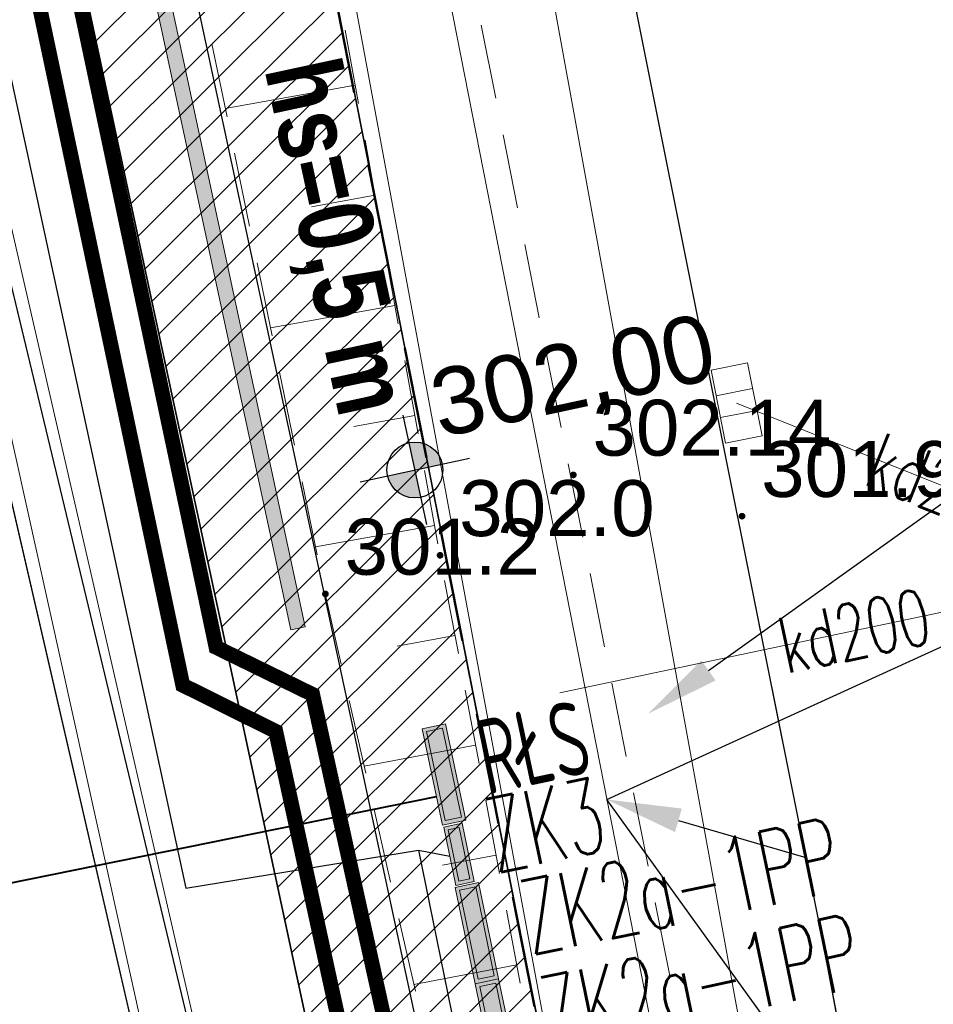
# Model space of a CAD drawing. Header units: metres. Extents: x 6567600 to 13135881, y 5574237 to 11149086.
# Tile 93 of 120: x 6567925 to 6567937, y 5574519 to 5574532. Entities that reach past the tile are written whole.
import ezdxf
from ezdxf import colors
from ezdxf.entities.mleader import LeaderData, LeaderLine
from ezdxf.enums import TextEntityAlignment as Align
from ezdxf.math import Vec2, Vec3

# ---------------------------------------------------------------- set-up
doc = ezdxf.new("R2010")
doc.units = ezdxf.units.M
for name, pattern in [('zzzxref_260316$0$_MDCP$0$L_0_03', [1, 0.5, -0.5]), ('zzzxref_260316$0$_MDCP$0$L_0_04', [1.5, 1, -0.5]), ('zzzxref_260316$0$PR1183 Chorzów Metalowców V09_TT$0$Kropki przerywana 1', [2.5, 1.5, -1])]:
    doc.linetypes.add(name, pattern=pattern)
for name, color, linetype in [('SEL_atrybut_bloku1', 7, 'Continuous'), ('SEL_atrybut_bloku2', 9, 'Continuous'), ('zzzxref_260316$0$_MDCP$0$OTRN_O', 7, 'Continuous'), ('zzzxref_260316$0$PR1183 Chorzów Metalowców V09_TT$0$01FORMA - PZT - Inne obiekty', 7, 'Continuous'), ('zzzxref_260316$0$PR1183 Chorzów Metalowców V09_TT$0$FORMA - Arch 01 - PZT 0 ZAKRES OPRACOWANIA', 7, 'Continuous'), ('zzzxref_260316$0$PR1183 Chorzów Metalowców V09_TT$0$FORMA - Arch 01 - PZT 1 Strefy', 7, 'Continuous'), ('zzzxref_260316$0$PR1183 Chorzów Metalowców V09_TT$0$FORMA - Arch 01 - PZT 2 Inne obiekty', 7, 'Continuous'), ('zzzxref_260316$0$PR1183 Chorzów Metalowców V09_TT$0$FORMA - Arch 01 - PZT-3 Ukształtowanie terenu', 7, 'Continuous'), ('zzzxref_260316$0$PR1183 Chorzów Metalowców V09_TT$0$FORMA - Arch 01 - PZT-3 Zagospodarowanie', 7, 'Continuous'), ('zzzxref_260316$0$PR1183 Chorzów Metalowców V09_TT$0$FORMA - Arch 01 - PZT-5 Opisy ogólne - Opisy szczegółowe', 7, 'Continuous')]:
    doc.layers.add(name, color=color, linetype=linetype)
for name, color, linetype, lineweight in [('SEL_do_likwidacji', 1, 'likwidacja1', 15), ('SEL_kanalizacja_kablowa_nN', 1, 'SEL_knN', 40), ('SEL_opis_odnosnik', 7, 'Continuous', 20), ('SEL_sieci_kable_nN', 1, 'SEL_eN', 30), ('SEL_sieci_kable_SN', 10, 'SEL_SN', 50), ('SEL_zlacze_nN', 1, 'SEL_eN', 20), ('zzzxref_260316$0$_MDCP$0$EGB_DzialkaEwidencyjna', 7, 'Continuous', 18), ('zzzxref_260316$0$_MDCP$0$EGB_Klasouzytek', 92, 'Continuous', 18), ('zzzxref_260316$0$_MDCP$0$EGB_KonturUzytkuGruntowego', 92, 'Continuous', 18), ('zzzxref_260316$0$_MDCP$0$GES_PrzewodElektroenergetyczny', 1, 'Continuous', 18), ('zzzxref_260316$0$_MDCP$0$GES_UrzadzeniaSiecKanalizacyjna_P', 7, 'Continuous', 18), ('zzzxref_260316$0$_MDCP$0$KR_ObiektKarto', 7, 'Continuous', 18), ('zzzxref_260316$0$_MDCP$0$OT_Komunikacja', 7, 'Continuous', 18), ('zzzxref_260316$0$_MDCP$0$OT_Skarpa', 7, 'Continuous', 18), ('zzzxref_260316$0$_MDCP$0$OTRN', 7, 'Continuous', 13), ('zzzxref_260316$0$_MDCP$0$OTRS', 7, 'Continuous', 13), ('zzzxref_260316$0$_MDCP$0$OTRS_O', 7, 'Continuous', 20), ('zzzxref_260316$0$_MDCP$0$Z_GRANICE SPRAWDZONE', 100, 'Continuous', 30), ('zzzxref_260316$0$_MDCP$1$GES_PrzewodKanalizacyjny', 36, 'Continuous', 18)]:
    doc.layers.add(name, color=color, linetype=linetype, lineweight=lineweight)
doc.styles.add('ARIAL', font='ARIALN.TTF', dxfattribs={"width": 0.8})
doc.styles.add('ROMANS', font='romans.shx', dxfattribs={"width": 0.8})
doc.styles.add('zzzxref_260316$0$$TD_AUDIT_GENERATED_(9E133)', font='simplex.shx')
doc.styles.add('zzzxref_260316$0$$TD_AUDIT_GENERATED_(9E16A)', font='arial.ttf', dxfattribs={"width": 0.9})
doc.styles.add('zzzxref_260316$0$$TD_AUDIT_GENERATED_(B0E6E)', font='arial.ttf')
doc.styles.add('zzzxref_260316$0$$TD_AUDIT_GENERATED_(B0E76)', font='arial.ttf', dxfattribs={"width": 0.8})
doc.linetypes.add('likwidacja1', pattern='A,0,-1,["X",ROMANS,S=0.6,R=0,X=-0.1,Y=-0.3],-1', length=2)
doc.linetypes.add('SEL_eN', pattern='A,5,["eN",ARIAL,S=1,R=0,X=1.8,Y=0.25],5', length=10)
doc.linetypes.add('SEL_knN', pattern='A,5,["knN",ARIAL,S=1,R=0,X=1.8,Y=0.25],5', length=10)
doc.linetypes.add('SEL_SN', pattern='A,5,["SN",ARIAL,S=1,R=0,X=1.8,Y=0.25],5', length=10)
doc.linetypes.add('zzzxref_260316$0$_MDCP$0$L_0_A0_SHX', pattern='A,0,-0.25,-0.5,-0.5,-0.5,[4,GML_DCP.shx,S=0.05,R=0,X=0,Y=0],-0.5,-0.5,-0.5,-0.25', length=3.5)
doc.linetypes.add('zzzxref_260316$0$PR1183 Chorzów Metalowców V09_TT$0$Symbol (2)', pattern='A,0,[9,PR1183 ChorzĂłw MetalowcĂłw V091.Shx,S=0.007937,R=0,X=0,Y=0],-1,0', length=1)
doc.linetypes.add('zzzxref_260316$0$PR1183 Chorzów Metalowców V09_TT$0$X 1_2', pattern='A,0,[8,PR1183 ChorzĂłw MetalowcĂłw V091.Shx,S=0.039206,R=0,X=0,Y=0],-4.94,0', length=4.94)

# ---------------------------------------------------------------- blocks, each defined once
blk = doc.blocks.new('zzzxref_260316$0$_MDCP$0$OTRS')
at = {"layer": 'zzzxref_260316$0$_MDCP$0$OTRS', "color": 0, "lineweight": -3, "const_width": 0.09}
blk.add_lwpolyline([(-0.045, 0, 1), (0.045, 0, 1)], format="xyb", close=True, dxfattribs=at)
at = {"layer": 'zzzxref_260316$0$_MDCP$0$OTRS_O', "color": 0, "style": 'zzzxref_260316$0$$TD_AUDIT_GENERATED_(9E16A)'}
blk.add_attdef('RZEDNA', (0.514, 0.515), '', height=1.5, dxfattribs=at)
blk = doc.blocks.new('zzzxref_260316$0$_MDCP$0$OTRN')
at = {"layer": 'zzzxref_260316$0$_MDCP$0$OTRN', "color": 0, "const_width": 0.09}
blk.add_lwpolyline([(-0.045, 0, 1), (0.045, 0, 1)], format="xyb", close=True, dxfattribs=at)
at = {"layer": 'zzzxref_260316$0$_MDCP$0$OTRN_O', "color": 0, "style": 'zzzxref_260316$0$$TD_AUDIT_GENERATED_(9E16A)'}
blk.add_attdef('RZEDNA', (0.514, 0.515), '', height=1.5, dxfattribs=at)
blk = doc.blocks.new('zzzxref_260316$0$_MDCP$0$other_SUKK')
at = {"color": 0, "linetype": 'Continuous', "lineweight": 18, "flags": 128}
blk.add_lwpolyline([(1, 0.5), (1, -0.5), (-1, -0.5), (-1, 0.5), (1, 0.5)], close=True, dxfattribs=at)
for points in [[(-0.3, 0.5), (-0.3, -0.5)], [(0.3, 0.5), (0.3, -0.5)]]:
    blk.add_lwpolyline(points, dxfattribs=at)
blk = doc.blocks.new('zzzxref_260316$0$PR1183 Chorzów Metalowców V09_TT$0$Koty wysokościowe_9', base_point=(6567929.805, 5574525.082))
at = {"layer": 'zzzxref_260316$0$PR1183 Chorzów Metalowców V09_TT$0$FORMA - Arch 01 - PZT-3 Ukształtowanie terenu', "linetype": 'Continuous', "lineweight": 25}
for points in [[(6567929.805, 5574525.082), (6567930.172, 5574525.161), (6567930.114, 5574525.295), (6567930.009, 5574525.397), (6567929.873, 5574525.451), (6567929.727, 5574525.448)], [(6567929.805, 5574525.082), (6567929.439, 5574525.003), (6567929.497, 5574524.869), (6567929.602, 5574524.767), (6567929.738, 5574524.713), (6567929.884, 5574524.715)]]:
    blk.add_hatch(color=6, dxfattribs=at).paths.add_polyline_path(points)
at = {"layer": 'zzzxref_260316$0$PR1183 Chorzów Metalowców V09_TT$0$FORMA - Arch 01 - PZT-3 Ukształtowanie terenu', "color": 6, "linetype": 'Continuous', "lineweight": 25}
for p, q in [((6567929.963, 5574524.349), (6567929.648, 5574525.815)), ((6567929.072, 5574524.924), (6567930.539, 5574525.239))]:
    blk.add_line(p, q, dxfattribs=at)
blk.add_circle((6567929.805, 5574525.082), 0.375, dxfattribs=at)
at = {"layer": 'zzzxref_260316$0$PR1183 Chorzów Metalowców V09_TT$0$FORMA - Arch 01 - PZT-3 Ukształtowanie terenu', "color": 6, "lineweight": 25, "insert": (6567930.173, 5574525.348), "char_height": 0.9, "attachment_point": 7, "rotation": 12.1296, "style": 'zzzxref_260316$0$$TD_AUDIT_GENERATED_(B0E6E)'}
blk.add_mtext('\\A1;{\\pql;\\fArial|b0|i0|c238|p0;\\W1.000000;302,00}', dxfattribs=at)
blk = doc.blocks.new('zzzxref_260316$0$PR1183 Chorzów Metalowców V09_TT$0$Ściana_34', base_point=(6567926.031, 5574532.741))
at = {"layer": 'zzzxref_260316$0$PR1183 Chorzów Metalowców V09_TT$0$FORMA - Arch 01 - PZT 2 Inne obiekty', "linetype": 'Continuous', "lineweight": 13, "true_color": 0xbb77e3}
blk.add_hatch(color=191, dxfattribs=at).paths.add_polyline_path([(6567926.031, 5574532.741), (6567928.138, 5574522.937), (6567928.334, 5574522.979), (6567926.227, 5574532.783)])
at = {"layer": 'zzzxref_260316$0$PR1183 Chorzów Metalowców V09_TT$0$FORMA - Arch 01 - PZT 2 Inne obiekty', "color": 191, "linetype": 'Continuous', "lineweight": 13, "true_color": 0xbb77e3, "flags": 128}
for points in [[(6567926.031, 5574532.741), (6567928.138, 5574522.937)], [(6567928.334, 5574522.979), (6567926.227, 5574532.783)], [(6567928.138, 5574522.937), (6567928.334, 5574522.979)]]:
    blk.add_lwpolyline(points, dxfattribs=at)
blk = doc.blocks.new('zzzxref_260316')
at = {"layer": 'zzzxref_260316$0$PR1183 Chorzów Metalowców V09_TT$0$FORMA - Arch 01 - PZT 1 Strefy', "linetype": 'Continuous', "lineweight": 0, "true_color": 0x577933}
h = blk.add_hatch(dxfattribs=at)
h.set_pattern_fill('ANSI31', color=77, scale=3, style=0)
h.set_pattern_definition([(45, (0, 1.2501), (-0.265165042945, 0.265165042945), [])])
h.paths.add_polyline_path([(6567829, 5574518.49), (6567842.398, 5574472.369), (6567844.165, 5574472.882), (6567846.931, 5574463.362), (6567846.967, 5574485.722), (6567835.736, 5574537.98), (6567846.642, 5574540.324), (6567844.864, 5574548.6), (6567918.571, 5574564.441), (6567935.605, 5574485.184), (6567930.975, 5574478.018), (6567931.227, 5574476.845), (6567933.57, 5574477.348, 0.216609), (6567938.884, 5574481.335), (6567921.55, 5574569.11), (6567849.267, 5574552.203), (6567830.11, 5574547.72)])
at = {"layer": 'zzzxref_260316$0$_MDCP$0$EGB_DzialkaEwidencyjna', "linetype": 'Continuous', "lineweight": 18}
for p, q in [((6567870.09, 5574563.29), (6567937.22, 5574576.21)), ((6567937.22, 5574576.21), (6567953.2, 5574485.85)), ((6567849.51, 5574552.26), (6567921.55, 5574569.11)), ((6567921.55, 5574569.11), (6567849.51, 5574552.26)), ((6567921.55, 5574569.11), (6567946.41, 5574443.1)), ((6567946.41, 5574443.1), (6567921.55, 5574569.11)), ((6567848.19, 5574557.83), (6567870.09, 5574563.29)), ((6567849.51, 5574552.26), (6567848.19, 5574557.83)), ((6567830.11, 5574547.72), (6567849.51, 5574552.26)), ((6567829, 5574518.49), (6567830.11, 5574547.72)), ((6567851.37, 5574441.53), (6567829, 5574518.49)), ((6567953.2, 5574485.85), (6567954.34, 5574479.4)), ((6567954.34, 5574479.4), (6567964.63, 5574421.22)), ((6567946.41, 5574443.1), (6567945.87, 5574426.93)), ((6567945.87, 5574426.93), (6567946.41, 5574443.1)), ((6567857.95, 5574413.39), (6567851.37, 5574441.53)), ((6567945.87, 5574426.93), (6567941.78, 5574411.28)), ((6567941.78, 5574411.28), (6567945.87, 5574426.93)), ((6567964.63, 5574421.22), (6567961.98, 5574385.01)), ((6567864.17, 5574367.81), (6567857.95, 5574413.39)), ((6567941.78, 5574411.28), (6567926.87, 5574389.48)), ((6567926.87, 5574389.48), (6567941.78, 5574411.28)), ((6567926.87, 5574389.48), (6567903.73, 5574376.76)), ((6567903.73, 5574376.76), (6567926.87, 5574389.48)), ((6567961.98, 5574385.01), (6567940.38, 5574379.35)), ((6567940.38, 5574379.35), (6567927.03, 5574350.99)), ((6567903.73, 5574376.76), (6567864.17, 5574367.81)), ((6567864.17, 5574367.81), (6567903.73, 5574376.76)), ((6567869.98, 5574345.11), (6567864.17, 5574367.81)), ((6567921.32, 5574359.06), (6567869.98, 5574345.11)), ((6567923.464, 5574348.631), (6567921.32, 5574359.06)), ((6567927.03, 5574350.99), (6567923.464, 5574348.631))]:
    blk.add_line(p, q, dxfattribs=at)
at = {"layer": 'zzzxref_260316$0$_MDCP$0$EGB_Klasouzytek', "lineweight": 18}
blk.add_lwpolyline([(6567945.87, 5574426.93), (6567946.41, 5574443.1), (6567921.55, 5574569.11), (6567849.51, 5574552.26)], dxfattribs=at)
at = {"layer": 'zzzxref_260316$0$_MDCP$0$EGB_KonturUzytkuGruntowego', "linetype": 'zzzxref_260316$0$_MDCP$0$L_0_03', "lineweight": 18}
blk.add_lwpolyline([(6567945.87, 5574426.93), (6567946.41, 5574443.1), (6567921.55, 5574569.11), (6567849.51, 5574552.26), (6567848.19, 5574557.83)], dxfattribs=at)
at = {"layer": 'zzzxref_260316$0$_MDCP$0$GES_PrzewodElektroenergetyczny', "color": 1, "linetype": 'Continuous', "lineweight": 18, "flags": 128}
for points in [[(6567865.43, 5574365.71), (6567866.05, 5574365.89), (6567896.56, 5574374.5), (6567904.27, 5574376.45), (6567911.08, 5574378.87), (6567917.57, 5574382.21), (6567923.68, 5574386.39), (6567927.96, 5574390.03), (6567932.71, 5574394.95), (6567937.44, 5574401.32), (6567941.37, 5574408.93), (6567944.03, 5574416.87), (6567946.43, 5574428.12), (6567947.07, 5574438.02), (6567946.76, 5574445.07), (6567943.54, 5574465.05), (6567937.11, 5574496.16), (6567934.67, 5574502.03), (6567928.51, 5574535.24), (6567922.19, 5574569.25)], [(6567920.386, 5574546.54), (6567921.773, 5574539.679), (6567927.49, 5574515.89), (6567933.26, 5574494), (6567934.39, 5574491.1)], [(6567919.908, 5574546.358), (6567921.275, 5574539.396), (6567926.778, 5574515.559), (6567932.61, 5574493.74)]]:
    blk.add_lwpolyline(points, dxfattribs=at)
at = {"layer": 'zzzxref_260316$0$_MDCP$0$KR_ObiektKarto', "linetype": 'Continuous', "lineweight": 18, "flags": 128}
for points in [[(6567929.003, 5574531.493), (6567927.261, 5574531.179)], [(6567929.269, 5574530.017), (6567928.416, 5574529.863)], [(6567929.535, 5574528.54), (6567927.866, 5574528.239)], [(6567929.802, 5574527.064), (6567928.985, 5574526.917)], [(6567930.068, 5574525.588), (6567928.47, 5574525.3)], [(6567930.342, 5574524.113), (6567929.567, 5574523.968)], [(6567930.619, 5574522.639), (6567929.125, 5574522.359)], [(6567930.895, 5574521.165), (6567930.176, 5574521.03)], [(6567931.172, 5574519.691), (6567929.79, 5574519.431)]]:
    blk.add_lwpolyline(points, dxfattribs=at)
at = {"layer": 'zzzxref_260316$0$_MDCP$0$OT_Komunikacja', "linetype": 'zzzxref_260316$0$_MDCP$0$L_0_A0_SHX', "lineweight": 18}
for p, q in [((6567923.692, 5574566.09), (6567922.693, 5574570.223)), ((6567925.198, 5574558.181), (6567923.692, 5574566.09)), ((6567928.331, 5574542.518), (6567925.198, 5574558.181)), ((6567932.946, 5574519.032), (6567928.331, 5574542.518)), ((6567936.865, 5574499.446), (6567932.946, 5574519.032)), ((6567938.41, 5574491.491), (6567936.865, 5574499.446))]:
    blk.add_line(p, q, dxfattribs=at)
at = {"layer": 'zzzxref_260316$0$_MDCP$0$OT_Komunikacja', "linetype": 'Continuous', "lineweight": 18}
for p, q in [((6567923.692, 5574566.09), (6567922.693, 5574570.223)), ((6567925.198, 5574558.181), (6567923.692, 5574566.09)), ((6567928.331, 5574542.518), (6567925.198, 5574558.181)), ((6567932.946, 5574519.032), (6567928.331, 5574542.518)), ((6567936.865, 5574499.446), (6567932.946, 5574519.032)), ((6567938.41, 5574491.491), (6567936.865, 5574499.446))]:
    blk.add_line(p, q, dxfattribs=at)
at = {"layer": 'zzzxref_260316$0$_MDCP$0$OT_Komunikacja', "color": 7, "linetype": 'Continuous', "lineweight": 25, "flags": 128}
blk.add_lwpolyline([(6567929.81, 5574547.284), (6567935.279, 5574519.986), (6567935.957, 5574516.391), (6567939.3, 5574499.444), (6567941.361, 5574488.965), (6567942.778, 5574481.353), (6567945.871, 5574465.435), (6567947.515, 5574455.698), (6567948.396, 5574450.424), (6567948.648, 5574448.732), (6567948.975, 5574446.476)], dxfattribs=at)
at = {"layer": 'zzzxref_260316$0$_MDCP$0$OT_Komunikacja', "color": 7, "linetype": 'zzzxref_260316$0$_MDCP$0$L_0_04', "lineweight": 18, "flags": 128}
blk.add_lwpolyline([(6567907.32, 5574570.28), (6567908.58, 5574572.61), (6567905.5, 5574574.28), (6567905.13, 5574574.52), (6567904.95, 5574574.89), (6567905.03, 5574575.37), (6567905.44, 5574575.72), (6567918.52, 5574578.59), (6567919.7, 5574578.59), (6567920.76, 5574578.35), (6567921.77, 5574577.92), (6567922.83, 5574577.12), (6567923.8, 5574575.84), (6567924.51, 5574574.05), (6567925.03, 5574571.71), (6567925.42, 5574570.12), (6567926.172, 5574565.569), (6567928.182, 5574555.336), (6567929.81, 5574547.284), (6567935.279, 5574519.986), (6567935.957, 5574516.391), (6567939.3, 5574499.444), (6567941.361, 5574488.965), (6567942.778, 5574481.353), (6567941.559, 5574476.747), (6567935.05, 5574510.337), (6567926.066, 5574555.647), (6567923.648, 5574568.154), (6567923.33, 5574569.78), (6567923.13, 5574570.56), (6567922.7, 5574571.28), (6567922.48, 5574571.32), (6567907.73, 5574567.88)], dxfattribs=at)
at = {"layer": 'zzzxref_260316$0$_MDCP$0$OT_Skarpa', "color": 7, "linetype": 'zzzxref_260316$0$_MDCP$0$L_0_04', "lineweight": 18, "flags": 128}
blk.add_lwpolyline([(6567884.01, 5574512.09), (6567876.86, 5574547.94), (6567876.26, 5574547.82), (6567875.76, 5574549.86), (6567876.05, 5574552.23), (6567876.57, 5574555.45), (6567878.39, 5574559.18), (6567897.71, 5574564.07), (6567907.99, 5574566.63), (6567917.65, 5574568.74), (6567919.76, 5574567.97), (6567921.57, 5574566.16), (6567922.3, 5574563.38), (6567924.42, 5574554.5), (6567927.48, 5574539.93), (6567930.14, 5574525.19), (6567933.11, 5574509.36), (6567935.59, 5574495.65), (6567937.29, 5574485.32), (6567934.85, 5574495.46), (6567931.87, 5574510.28), (6567928.6, 5574524.67), (6567925.41, 5574540.18), (6567922.33, 5574553.8), (6567920.26, 5574561.93), (6567918.72, 5574564.81), (6567916.89, 5574565.72), (6567903.79, 5574562.41), (6567889, 5574558.66), (6567880.87, 5574556.37), (6567881, 5574553.22), (6567881.08, 5574550.51), (6567883.71, 5574545.25), (6567886.81, 5574530.54), (6567887.46, 5574525.34), (6567888.95, 5574514.16)], close=True, dxfattribs=at)
at = {"layer": 'zzzxref_260316$0$_MDCP$0$Z_GRANICE SPRAWDZONE', "linetype": 'ByBlock', "flags": 128}
blk.add_lwpolyline([(6567830.11, 5574547.72), (6567849.531, 5574552.262), (6567921.55, 5574569.11), (6567946.41, 5574443.1), (6567945.87, 5574426.93), (6567941.769, 5574411.258), (6567926.87, 5574389.48), (6567903.73, 5574376.76), (6567864.17, 5574367.81), (6567857.95, 5574413.39), (6567851.37, 5574441.53), (6567829, 5574518.49), (6567830.11, 5574547.72)], dxfattribs=at)
at = {"layer": 'zzzxref_260316$0$_MDCP$1$GES_PrzewodKanalizacyjny', "color": 36, "linetype": 'Continuous', "lineweight": 18, "flags": 128}
for points in [[(6567928.66, 5574549.141), (6567941.45, 5574478.87)], [(6567934.12, 5574527.23), (6567939.65, 5574525.01)], [(6567931.75, 5574523.34), (6567939.65, 5574525.01)]]:
    blk.add_lwpolyline(points, dxfattribs=at)
at = {"layer": 'zzzxref_260316$0$PR1183 Chorzów Metalowców V09_TT$0$01FORMA - PZT - Inne obiekty', "color": 1, "linetype": 'zzzxref_260316$0$PR1183 Chorzów Metalowców V09_TT$0$X 1_2', "lineweight": 25}
for p, q in [((6567921.773, 5574539.679), (6567927.49, 5574515.89)), ((6567923.894, 5574528.054), (6567926.778, 5574515.559))]:
    blk.add_line(p, q, dxfattribs=at)
at = {"layer": 'zzzxref_260316$0$PR1183 Chorzów Metalowców V09_TT$0$FORMA - Arch 01 - PZT 0 ZAKRES OPRACOWANIA', "color": 1, "linetype": 'zzzxref_260316$0$PR1183 Chorzów Metalowców V09_TT$0$Kropki przerywana 1', "lineweight": 50}
blk.add_line((6567946.41, 5574443.1), (6567921.55, 5574569.11), dxfattribs=at)
at = {"layer": 'zzzxref_260316$0$PR1183 Chorzów Metalowców V09_TT$0$FORMA - Arch 01 - PZT 1 Strefy', "color": 71, "linetype": 'Continuous', "lineweight": 13, "true_color": 0xaff266}
for p, q in [((6567938.884, 5574481.335), (6567921.55, 5574569.11)), ((6567918.571, 5574564.441), (6567935.605, 5574485.184))]:
    blk.add_line(p, q, dxfattribs=at)
at = {"layer": 'zzzxref_260316$0$PR1183 Chorzów Metalowców V09_TT$0$FORMA - Arch 01 - PZT 1 Strefy', "color": 254, "linetype": 'Continuous', "lineweight": 13, "true_color": 0xd2d2ff}
blk.add_line((6567935.605, 5574485.184), (6567924.844, 5574535.257), dxfattribs=at)
at = {"layer": 'zzzxref_260316$0$PR1183 Chorzów Metalowców V09_TT$0$FORMA - Arch 01 - PZT-3 Zagospodarowanie', "color": 7, "linetype": 'Continuous', "lineweight": 35}
blk.add_line((6567924.844, 5574535.257), (6567935.605, 5574485.184), dxfattribs=at)
at = {"layer": 'zzzxref_260316$0$PR1183 Chorzów Metalowców V09_TT$0$FORMA - Arch 01 - PZT-3 Zagospodarowanie', "color": 7, "linetype": 'zzzxref_260316$0$PR1183 Chorzów Metalowców V09_TT$0$Symbol (2)', "lineweight": 25, "flags": 128}
blk.add_lwpolyline([(6567842.025, 5574480.61), (6567845.16, 5574487.482), (6567834.071, 5574539.077), (6567844.662, 5574541.354), (6567842.864, 5574549.721), (6567919.652, 5574566.225), (6567931.425, 5574511.447)], dxfattribs=at)
at = {"layer": 'zzzxref_260316$0$_MDCP$0$GES_UrzadzeniaSiecKanalizacyjna_P', "color": 36, "linetype": 'Continuous', "xscale": 0.4999999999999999, "yscale": 0.4999999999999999, "zscale": 0.5, "rotation": 281.2315292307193}
blk.add_blockref('zzzxref_260316$0$_MDCP$0$other_SUKK', (6567934.12, 5574527.23), dxfattribs=at)
at = {"layer": 'zzzxref_260316$0$_MDCP$0$OTRN', "color": 14, "xscale": 0.5, "yscale": 0.5, "zscale": 0.5}
for p, values in [((6567930.142, 5574525.187, 302.018), {'RZEDNA': '302.0'}), ((6567928.604, 5574524.669, 301.219), {'RZEDNA': '301.2'})]:
    blk.add_blockref('zzzxref_260316$0$_MDCP$0$OTRN', p, dxfattribs=at).add_auto_attribs(values)
at = {"layer": 'zzzxref_260316$0$_MDCP$0$OTRS', "xscale": 0.5, "yscale": 0.5, "zscale": 0.5}
for p, values in [((6567931.93, 5574526.266, 302.14), {'RZEDNA': '302.14'}), ((6567934.193, 5574525.712, 301.948), {'RZEDNA': '301.95'})]:
    blk.add_blockref('zzzxref_260316$0$_MDCP$0$OTRS', p, dxfattribs=at).add_auto_attribs(values)
at = {"layer": 'zzzxref_260316$0$PR1183 Chorzów Metalowców V09_TT$0$FORMA - Arch 01 - PZT 2 Inne obiekty', "color": 191, "lineweight": 13, "true_color": 0xbb77e3}
blk.add_blockref('zzzxref_260316$0$PR1183 Chorzów Metalowców V09_TT$0$Ściana_34', (6567926.031, 5574533.991), dxfattribs=at)
at = {"layer": 'zzzxref_260316$0$PR1183 Chorzów Metalowców V09_TT$0$FORMA - Arch 01 - PZT-3 Ukształtowanie terenu', "color": 6, "lineweight": 25}
blk.add_blockref('zzzxref_260316$0$PR1183 Chorzów Metalowców V09_TT$0$Koty wysokościowe_9', (6567929.805, 5574526.332), dxfattribs=at)
at = {"layer": 'zzzxref_260316$0$_MDCP$1$GES_PrzewodKanalizacyjny', "color": 36, "lineweight": 15, "style": 'zzzxref_260316$0$$TD_AUDIT_GENERATED_(9E133)', "width": 0.66}
for rotation, p in [(-21.9, (6567936.885, 5574526.12)), (-348.1, (6567935.7, 5574524.175))]:
    blk.add_text('kd200', height=0.75, rotation=rotation, dxfattribs=at).set_placement(p, align=Align.MIDDLE_CENTER)
at = {"layer": 'zzzxref_260316$0$PR1183 Chorzów Metalowców V09_TT$0$FORMA - Arch 01 - PZT-5 Opisy ogólne - Opisy szczegółowe', "color": 154, "linetype": 'Continuous', "lineweight": 13, "insert": (6567927.563, 5574531.667), "char_height": 1, "attachment_point": 7, "rotation": 282.1296, "style": 'zzzxref_260316$0$$TD_AUDIT_GENERATED_(B0E76)'}
blk.add_mtext('\\A1;{\\pql;\\fArial|b1|i0|c238|p0;\\W0.800000;hs=\\fArial|b1|i0|c238|p0;\\W0.800000;0\\fArial|b1|i0|c238|p0;\\W0.800000;,\\fArial|b1|i0|c238|p0;\\W0.800000;5\\fArial|b1|i0|c238|p0;\\W0.800000; m}', dxfattribs=at)
blk = doc.blocks.new('*U3013')
blk.add_hatch(color=256).paths.add_polyline_path([(0.66, 0.32), (-0.66, 0.32), (-0.66, 0), (0.66, 0)])
for points in [[(-0.66, 0.32), (0.66, 0.32), (0.66, 0), (-0.66, 0)], [(-0.61, 0.27), (0.61, 0.27), (0.61, 0.05), (-0.61, 0.05)]]:
    blk.add_lwpolyline(points, close=True)
at = {"layer": 'SEL_atrybut_bloku1', "style": 'ROMANS', "width": 0.6, "flags": 8}
blk.add_attdef('TYP', text='', height=1, dxfattribs=at).set_placement((0, 0.45), align=Align.CENTER)
at = {"layer": 'SEL_atrybut_bloku2', "style": 'ROMANS', "width": 0.6, "flags": 8}
for tag, p in [('OPIS1', (0, -0.95)), ('OPIS2', (0, -1.95))]:
    blk.add_attdef(tag, text='', height=0.75, dxfattribs=at).set_placement(p, align=Align.CENTER)
blk = doc.blocks.new('*U3014')
blk.add_hatch(color=256).paths.add_polyline_path([(0.4, 0.25), (-0.4, 0.25), (-0.4, 0), (0.4, 0)])
for points in [[(-0.4, 0.25), (0.4, 0.25), (0.4, 0), (-0.4, 0)], [(-0.35, 0.2), (0.35, 0.2), (0.35, 0.05), (-0.35, 0.05)]]:
    blk.add_lwpolyline(points, close=True)
at = {"layer": 'SEL_atrybut_bloku1', "style": 'ROMANS', "width": 0.6, "flags": 8}
blk.add_attdef('TYP', text='', height=1, dxfattribs=at).set_placement((0, 0.45), align=Align.CENTER)
at = {"layer": 'SEL_atrybut_bloku2', "style": 'ROMANS', "width": 0.6, "flags": 8}
for tag, p in [('OPIS1', (0, -0.95)), ('OPIS2', (0, -1.95))]:
    blk.add_attdef(tag, text='', height=0.75, dxfattribs=at).set_placement(p, align=Align.CENTER)
blk = doc.blocks.new('*U2204')
blk.add_hatch(color=256).paths.add_polyline_path([(0.66, 0.32), (-0.66, 0.32), (-0.66, 0), (0.66, 0)])
for points in [[(-0.66, 0.32), (0.66, 0.32), (0.66, 0), (-0.66, 0)], [(-0.61, 0.27), (0.61, 0.27), (0.61, 0.05), (-0.61, 0.05)]]:
    blk.add_lwpolyline(points, close=True)
at = {"layer": 'SEL_atrybut_bloku1', "style": 'ROMANS', "width": 0.6, "flags": 8}
blk.add_attdef('TYP', text='', height=1, dxfattribs=at).set_placement((0, 0.45), align=Align.CENTER)
at = {"layer": 'SEL_atrybut_bloku2', "style": 'ROMANS', "width": 0.6, "flags": 8}
for tag, p in [('OPIS1', (0, -0.95)), ('OPIS2', (0, -1.95))]:
    blk.add_attdef(tag, text='', height=0.75, dxfattribs=at).set_placement(p, align=Align.CENTER)

msp = doc.modelspace()

# ---------------------------------------------------------------- linework, layer by layer
at = {"layer": 'SEL_do_likwidacji'}
for points in [[(6567928.53, 5574511.595), (6567919.263, 5574551.867), (6567918.025, 5574554.589), (6567916.28, 5574556.19), (6567914.23, 5574556.17), (6567908.753, 5574555.437), (6567896.191, 5574558.04), (6567891.774, 5574559.193), (6567887.941, 5574560.449)], [(6567927.86, 5574511.114), (6567918.847, 5574551.778), (6567917.809, 5574554.257), (6567915.825, 5574555.606), (6567914.26, 5574555.68), (6567908.9, 5574554.84), (6567896.575, 5574557.203), (6567888.183, 5574559.762)]]:
    msp.add_lwpolyline(points, dxfattribs=at)
at = {"layer": 'SEL_kanalizacja_kablowa_nN', "ltscale": 0.8}
msp.add_lwpolyline([(6567916.715, 5574519.235), (6567930.092, 5574521.951)], dxfattribs=at)
at = {"layer": 'SEL_sieci_kable_nN', "ltscale": 0.5}
for points in [[(6567848.368, 5574538.63), (6567846.612, 5574547.036), (6567846.896, 5574547.498), (6567846.896, 5574547.498), (6567917.211, 5574562.613), (6567917.771, 5574562.223), (6567926.733, 5574520.72), (6567929.851, 5574521.233), (6567930.888, 5574516.162), (6567931.306, 5574516.118)], [(6567929.851, 5574521.233), (6567930.274, 5574521.15)]]:
    msp.add_lwpolyline(points, dxfattribs=at)
at = {"layer": 'SEL_sieci_kable_SN'}
msp.add_lwpolyline([(6567892.848, 5574558.913, 0.2, 0.2, 0), (6567917.757, 5574564.266, 0.2, 0.2, 0), (6567918.796, 5574563.396, 0.2, 0.2, 0), (6567927.137, 5574523.953, 0.2, 0.2, 0), (6567928.432, 5574523.32, 0.2, 0.2, 0), (6567937.238, 5574483.451, 0.2, 0.2, 0)], format="xyseb", dxfattribs=at)
at = {"layer": 'SEL_sieci_kable_SN', "elevation": 0.2}
msp.add_lwpolyline([(6567892.694, 5574558.342, 0.2, 0.2, 0), (6567917.435, 5574563.693, 0.2, 0.2, 0), (6567918.33, 5574563.038, 0.2, 0.2, 0), (6567926.69, 5574523.445, 0.2, 0.2, 0), (6567927.937, 5574522.825, 0.2, 0.2, 0), (6567936.593, 5574483.03, 0.2, 0.2, 0)], format="xyseb", dxfattribs=at)

# ---------------------------------------------------------------- block references
at = {"ltscale": 0.5}
msp.add_blockref('zzzxref_260316', (0, 0), dxfattribs=at)
at = {"layer": 'SEL_zlacze_nN'}
ref = msp.add_blockref('*U3014', (6567930.274, 5574521.15), dxfattribs=dict(at, rotation=281.7601638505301))
ref.add_attrib('TYP', 'ZK3', dxfattribs={"layer": 'SEL_atrybut_bloku1', "height": 1, "rotation": 11.7602, "style": 'ROMANS', "width": 0.6}).set_placement((6567931.656, 5574521.08), align=Align.CENTER)
ref = msp.add_blockref('*U3013', (6567930.48, 5574520.086), dxfattribs=dict(at, rotation=281.7601638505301))
ref.add_attrib('TYP', 'ZK2a-1PP', dxfattribs={"layer": 'SEL_atrybut_bloku1', "height": 1, "rotation": 11.7602, "style": 'ROMANS', "width": 0.6}).set_placement((6567933.471, 5574520.259), align=Align.CENTER)
ref = msp.add_blockref('*U3013', (6567930.749, 5574518.793), dxfattribs=dict(at, rotation=281.7601638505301))
ref.add_attrib('TYP', 'ZK2a-1PP', dxfattribs={"layer": 'SEL_atrybut_bloku1', "height": 1, "rotation": 11.7602, "style": 'ROMANS', "width": 0.6}).set_placement((6567933.74, 5574518.967), align=Align.CENTER)

# ---------------------------------------------------------------- next in the draw order: leaders
at = {"layer": 'SEL_opis_odnosnik'}
ml = msp.add_multileader_mtext('Standard', dxfattribs=at)
ml.set_content('\\pxt12.5;Proponowana lokalizacja złącz kablowo-pomiarowych\\PZK nN w zakresie Tauron Dystrybucja dla lokali i administracji w budynku "B"', color=256, style='ROMANS')
ml.set_leader_properties()
ml.build(insert=Vec2(0, 0))
ml.multileader.update_dxf_attribs({"text_left_attachment_type": 6, "text_right_attachment_type": 6, "dogleg_length": 1, "arrow_head_size": 1})
ctx = ml.context
ctx.base_point, ctx.char_height, ctx.arrow_head_size, ctx.landing_gap_size, ctx.plane_origin = Vec3(6567951.861, 5574530.353), 1, 1, 0.09, Vec3(6567882.458, 5574524.326)
ctx.left_attachment, ctx.right_attachment = 6, 6
notes = []
notes.append((ctx, [(1, (1, 1, 0), (6567950.861, 5574530.353), (1, 0), 1, [(6, [(6567932.38, 5574521.911), (6567935.049, 5574521.134), (6567935.279, 5574519.986), (6567935.533, 5574518.637), (6567935.812, 5574517.161), (6567932.38, 5574521.911)], 0, [])])]))
ctx.mtext.insert, ctx.mtext.width, ctx.mtext.line_spacing_style, ctx.mtext.flow_direction = Vec3(6567951.951, 5574531.647), 25.43939, 2, 5
ctx.mtext.has_bg_fill, ctx.mtext.bg_color, ctx.mtext.bg_scale_factor, ctx.mtext.bg_transparency, ctx.mtext.use_window_bg_color = 1, -1023410145, 1.5, 0, 0
for ctx, leaders in notes:
    for number, flags, end, landing, length, lines in leaders:
        leader = LeaderData()
        leader.index, (leader.has_last_leader_line, leader.has_dogleg_vector, leader.attachment_direction) = number, flags
        leader.last_leader_point, leader.dogleg_vector, leader.dogleg_length = Vec3(end), Vec3(landing), length
        for number, points, colour, breaks in lines:
            line = LeaderLine()
            line.index, line.vertices, line.color, line.breaks = number, Vec3.list(points), colors.encode_raw_color(colour), breaks
            leader.lines.append(line)
        ctx.leaders.append(leader)

# ---------------------------------------------------------------- next in the draw order: block references
at = {"layer": 'SEL_zlacze_nN'}
ref = msp.add_blockref('*U2204', (6567930.037, 5574522.214), dxfattribs=dict(at, rotation=281.9760073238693))
ref.add_attrib('TYP', 'RŁS', dxfattribs={"layer": 'SEL_atrybut_bloku1', "height": 1, "rotation": 11.976, "style": 'ROMANS', "width": 0.6}).set_placement((6567931.495, 5574522.129), align=Align.CENTER)

# ---------------------------------------------------------------- next in the draw order: leaders
at = {"layer": 'SEL_opis_odnosnik'}
ml = msp.add_multileader_mtext('Standard', dxfattribs=at)
ml.set_content('\\pxt12.5;Projektowana rozdzielnia stacji ładowania pojazdów', color=256, style='ROMANS')
ml.set_leader_properties()
ml.build(insert=Vec2(0, 0))
ml.multileader.update_dxf_attribs({"text_left_attachment_type": 6, "text_right_attachment_type": 6, "dogleg_length": 1, "arrow_head_size": 1})
ctx = ml.context
ctx.base_point, ctx.char_height, ctx.arrow_head_size, ctx.landing_gap_size, ctx.plane_origin = Vec3(6567951.753, 5574535.814), 1, 1, 0.09, Vec3(6567846.87, 5574541.232)
ctx.left_attachment, ctx.right_attachment = 6, 6
notes = []
notes.append((ctx, [(0, (1, 1, 0), (6567950.753, 5574535.814), (1, 0), 1, [(3, [(6567932.93, 5574523.06)], 0, [])])]))
ctx.mtext.insert, ctx.mtext.width, ctx.mtext.line_spacing_style, ctx.mtext.flow_direction = Vec3(6567951.843, 5574537.147), 17.77136, 2, 5
ctx.mtext.has_bg_fill, ctx.mtext.bg_color, ctx.mtext.bg_scale_factor, ctx.mtext.bg_transparency, ctx.mtext.use_window_bg_color = 1, -1023410145, 1.5, 0, 0
for ctx, leaders in notes:
    for number, flags, end, landing, length, lines in leaders:
        leader = LeaderData()
        leader.index, (leader.has_last_leader_line, leader.has_dogleg_vector, leader.attachment_direction) = number, flags
        leader.last_leader_point, leader.dogleg_vector, leader.dogleg_length = Vec3(end), Vec3(landing), length
        for number, points, colour, breaks in lines:
            line = LeaderLine()
            line.index, line.vertices, line.color, line.breaks = number, Vec3.list(points), colors.encode_raw_color(colour), breaks
            leader.lines.append(line)
        ctx.leaders.append(leader)

doc.saveas('drawing.dxf')
